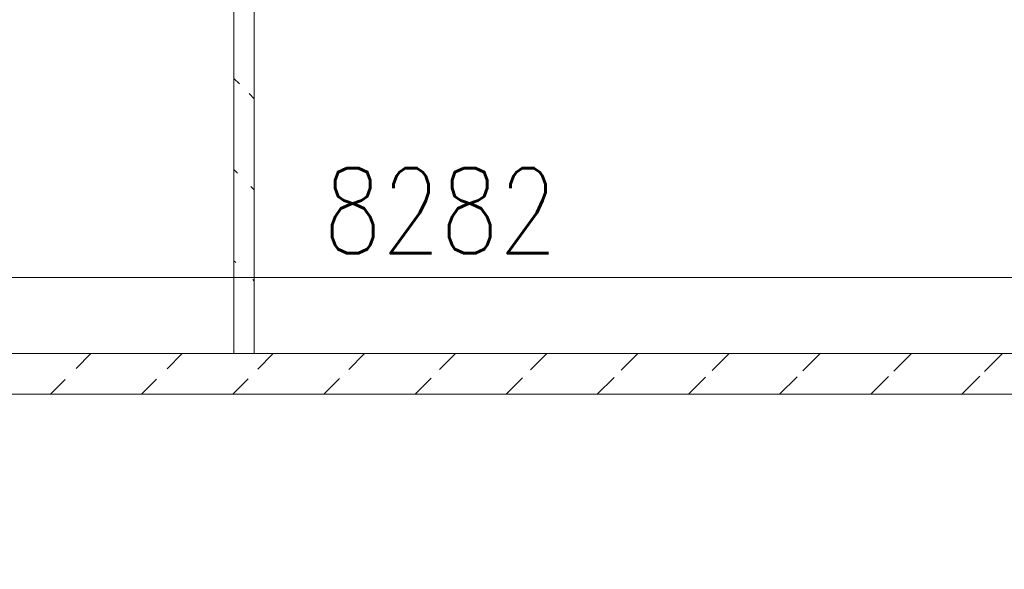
# Model space of a CAD drawing. Header units: millimetres. Extents: x -7955266 to 72030, y -46136 to 9299934.
# Tile 87 of 203: x -5144462 to -5139612, y 6614673 to 6617380. Entities that reach past the tile are written whole.
import ezdxf
from ezdxf.enums import TextEntityAlignment as Align

# ---------------------------------------------------------------- set-up
doc = ezdxf.new("R2010")
doc.units = ezdxf.units.MM
doc.header["$LTSCALE"] = 10
for name, color, linetype, lineweight in [('!XREF', 8, 'Continuous', 5), ('IE_trasy kablowe', 6, 'Continuous', 18), ('XREF_E_PRZ24002_rzut dachu$0$0-DACH-ISTN', 8, 'Continuous', 5), ('XREF_E_PRZ24002_rzut dachu$0$DO-HALA-WYMIAR', 8, 'Continuous', 5)]:
    doc.layers.add(name, color=color, linetype=linetype, lineweight=lineweight)
doc.styles.add('XREF_E_PRZ24002_rzut dachu$0$CP_ATTR', font='ROMANS.SHX')
doc.styles.add('XREF_E_PRZ24002_rzut dachu$0$ROMANS', font='romans.shx', dxfattribs={"width": 0.8})
doc.dimstyles.new('XREF_E_PRZ24002_rzut dachu$0$STANDARD', dxfattribs={"dimscale": 1.4, "dimtxt": 21, "dimasz": 0.5, "dimexe": 0.2, "dimexo": 0.1, "dimgap": 6, "dimtad": 1, "dimdec": 1, "dimrnd": 0.5, "dimzin": 12, "dimdsep": 46, "dimtxsty": 'XREF_E_PRZ24002_rzut dachu$0$ROMANS', "dimblk1": 'XREF_E_PRZ24002_rzut dachu$0$Q', "dimblk2": 'XREF_E_PRZ24002_rzut dachu$0$Q', "dimsah": 1, "dimcen": 0.5, "dimse1": 1, "dimse2": 1, "dimclrd": 8, "dimclre": 8, "dimclrt": 7, "dimadec": 0, "dimazin": 0, "dimtfac": 1, "dimtdec": 1, "dimtix": 1, "dimtmove": 2, "dimatfit": 3, "dimldrblk": 'XREF_E_PRZ24002_rzut dachu$0$Q', "dimfxl": 1, "dimtolj": 1, "dimtzin": 12, "dimarcsym": 0})

# ---------------------------------------------------------------- blocks, each defined once
blk = doc.blocks.new('XREF_E_PRZ24002_rzut dachu$0$Q')
for p, q in [((0, 20), (0, -20)), ((10.61, 10.61), (-10.61, -10.61))]:
    blk.add_line(p, q)
blk = doc.blocks.new('*D287')
at = {"layer": 'XREF_E_PRZ24002_rzut dachu$0$DO-HALA-WYMIAR', "color": 8, "lineweight": -2, "transparency": 16777216}
blk.add_line((-268531.68, 266529.49), (-276811.68, 266529.49), dxfattribs=at)
at = {"layer": 'XREF_E_PRZ24002_rzut dachu$0$DO-HALA-WYMIAR', "color": 8, "linetype": 'ByBlock', "lineweight": -2, "transparency": 16777216, "rotation": 180}
blk.add_blockref('XREF_E_PRZ24002_rzut dachu$0$Q', (-276812.68, 266529.49), dxfattribs=at)
at = {"layer": 'XREF_E_PRZ24002_rzut dachu$0$DO-HALA-WYMIAR', "color": 8, "linetype": 'ByBlock', "lineweight": -2, "transparency": 16777216}
blk.add_blockref('XREF_E_PRZ24002_rzut dachu$0$Q', (-268530.68, 266529.49), dxfattribs=at)
at = {"layer": 'XREF_E_PRZ24002_rzut dachu$0$DO-HALA-WYMIAR', "color": 7, "transparency": 16777216, "insert": (-272549.58, 266562.49), "char_height": 42, "attachment_point": 5, "style": 'XREF_E_PRZ24002_rzut dachu$0$ROMANS'}
blk.add_mtext('\\A1;8282', dxfattribs=at)
blk = doc.blocks.new('XREF_E_PRZ24002_rzut dachu')
at = {"layer": 'XREF_E_PRZ24002_rzut dachu$0$0-DACH-ISTN', "linetype": 'ByBlock', "style": 'XREF_E_PRZ24002_rzut dachu$0$CP_ATTR', "flags": 9}
for tag, p, height, width in [('NAME', (-279398.18, 267206.19), 0.01, 2.430116), ('PRODUCER', (-279398.18, 267206.19), 0.01, 2.430116), ('PRODUCT-TYPE', (-279398.18, 267206.19), 0.01, 2.430116), ('ARTICLE', (-279398.18, 267206.19), 0.01, 2.430116), ('FLOW', (-279398.18, 267206.19), 0.01, 2.430116), ('OTHER', (-279398.18, 267206.19), 0.01, 2.430116), ('NAME', (-279644.05, 267204.19), 0.01, 3.078589), ('PRODUCER', (-279644.05, 267204.19), 0.01, 3.078589), ('PRODUCT-TYPE', (-279644.05, 267204.19), 0.01, 3.078589), ('ARTICLE', (-279644.05, 267204.19), 0.01, 3.078589), ('FLOW', (-279644.05, 267204.19), 0.01, 3.078589), ('OTHER', (-279644.05, 267204.19), 0.01, 3.078589), ('NAME', (-279880.82, 267079.33), 0.01, 0.520644), ('PRODUCER', (-279880.82, 267079.33), 0.01, 0.520644), ('PRODUCT-TYPE', (-279880.82, 267079.33), 0.01, 0.520644), ('ARTICLE', (-279880.82, 267079.33), 0.01, 0.520644), ('FLOW', (-279880.82, 267079.33), 0.01, 0.520644), ('OTHER', (-279880.82, 267079.33), 0.01, 0.520644), ('NAME', (-279828.75, 267079.33), 0.0001, 1), ('PRODUCER', (-279828.75, 267079.33), 0.0001, 1), ('PRODUCT-TYPE', (-279828.75, 267079.33), 0.0001, 1), ('ARTICLE', (-279828.75, 267079.33), 0.0001, 1), ('FLOW', (-279828.75, 267079.33), 0.0001, 1), ('OTHER', (-279828.75, 267079.33), 0.0001, 1), ('NAME', (-279558.18, 266590.11), 0.0001, 1), ('PRODUCER', (-279558.18, 266590.11), 0.0001, 1), ('PRODUCT-TYPE', (-279558.18, 266590.11), 0.0001, 1), ('ARTICLE', (-279558.18, 266590.11), 0.0001, 1), ('FLOW', (-279558.18, 266590.11), 0.0001, 1), ('OTHER', (-279558.18, 266590.11), 0.0001, 1), ('NAME', (-280739.27, 251288.91), 0.0001, 1), ('PRODUCER', (-280739.27, 251288.91), 0.0001, 1), ('PRODUCT-TYPE', (-280739.27, 251288.91), 0.0001, 1), ('ARTICLE', (-280739.27, 251288.91), 0.0001, 1), ('FLOW', (-280739.27, 251288.91), 0.0001, 1), ('OTHER', (-280739.27, 251288.91), 0.0001, 1), ('NAME', (-280605.65, 251288.91), 0.0001, 1), ('PRODUCER', (-280605.65, 251288.91), 0.0001, 1), ('PRODUCT-TYPE', (-280605.65, 251288.91), 0.0001, 1), ('ARTICLE', (-280605.65, 251288.91), 0.0001, 1), ('FLOW', (-280605.65, 251288.91), 0.0001, 1), ('OTHER', (-280605.65, 251288.91), 0.0001, 1), ('NAME', (-279957.38, 251288.91), 0.0001, 1), ('PRODUCER', (-279957.38, 251288.91), 0.0001, 1), ('PRODUCT-TYPE', (-279957.38, 251288.91), 0.0001, 1), ('ARTICLE', (-279957.38, 251288.91), 0.0001, 1), ('FLOW', (-279957.38, 251288.91), 0.0001, 1), ('OTHER', (-279957.38, 251288.91), 0.0001, 1)]:
    blk.add_attdef(tag, p, '', height=height, dxfattribs=dict(at, width=width))
for tag, p, height, rotation, width in [('NAME', (-279015.17, 267206.19), 0.0001, 180, 1), ('PRODUCER', (-279015.17, 267206.19), 0.0001, 180, 1), ('PRODUCT-TYPE', (-279015.17, 267206.19), 0.0001, 180, 1), ('ARTICLE', (-279015.17, 267206.19), 0.0001, 180, 1), ('FLOW', (-279015.17, 267206.19), 0.0001, 180, 1), ('OTHER', (-279015.17, 267206.19), 0.0001, 180, 1), ('PRODUCT-TYPE', (-278926.22, 267206.19), 0.015, 180, 0.592965), ('PRODUCER', (-278926.22, 267206.19), 0.015, 180, 0.592965), ('ARTICLE', (-278926.22, 267206.19), 0.015, 180, 0.592965), ('NAME', (-278926.22, 267206.19), 0.015, 180, 0.592965), ('FLOW', (-278926.22, 267206.19), 0.015, 180, 0.592965), ('OTHER', (-278926.22, 267206.19), 0.015, 180, 0.592965), ('PRODUCT-TYPE', (-279196.19, 267204.19), 0.0001, 180, 1), ('NAME', (-279196.19, 267204.19), 0.0001, 180, 1), ('PRODUCER', (-279196.19, 267204.19), 0.0001, 180, 1), ('ARTICLE', (-279196.19, 267204.19), 0.0001, 180, 1), ('FLOW', (-279196.19, 267204.19), 0.0001, 180, 1), ('OTHER', (-279196.19, 267204.19), 0.0001, 180, 1), ('PRODUCT-TYPE', (-279109.07, 267204.19), 0.015, 180, 0.580797), ('PRODUCER', (-279109.07, 267204.19), 0.015, 180, 0.580797), ('ARTICLE', (-279109.07, 267204.19), 0.015, 180, 0.580797), ('NAME', (-279109.07, 267204.19), 0.015, 180, 0.580797), ('FLOW', (-279109.07, 267204.19), 0.015, 180, 0.580797), ('OTHER', (-279109.07, 267204.19), 0.015, 180, 0.580797), ('NAME', (-281343.26, 251313.16), 0.0001, 180, 1), ('PRODUCER', (-281343.26, 251313.16), 0.0001, 180, 1), ('PRODUCT-TYPE', (-281343.26, 251313.16), 0.0001, 180, 1), ('ARTICLE', (-281343.26, 251313.16), 0.0001, 180, 1), ('FLOW', (-281343.26, 251313.16), 0.0001, 180, 1), ('OTHER', (-281343.26, 251313.16), 0.0001, 180, 1), ('NAME', (-281440.06, 251297.51), 0.0001, 135, 1), ('PRODUCER', (-281440.06, 251297.51), 0.0001, 135, 1), ('PRODUCT-TYPE', (-281440.06, 251297.51), 0.0001, 135, 1), ('ARTICLE', (-281440.06, 251297.51), 0.0001, 135, 1), ('FLOW', (-281440.06, 251297.51), 0.0001, 135, 1), ('OTHER', (-281440.06, 251297.51), 0.0001, 135, 1), ('NAME', (-281127.88, 251288.91), 0.0001, 180, 1), ('PRODUCER', (-281127.88, 251288.91), 0.0001, 180, 1), ('PRODUCT-TYPE', (-281127.88, 251288.91), 0.0001, 180, 1), ('ARTICLE', (-281127.88, 251288.91), 0.0001, 180, 1), ('FLOW', (-281127.88, 251288.91), 0.0001, 180, 1), ('OTHER', (-281127.88, 251288.91), 0.0001, 180, 1), ('NAME', (-281411.29, 251268.73), 0.0001, 315, 1), ('PRODUCER', (-281411.29, 251268.73), 0.0001, 315, 1), ('PRODUCT-TYPE', (-281411.29, 251268.73), 0.0001, 315, 1), ('ARTICLE', (-281411.29, 251268.73), 0.0001, 315, 1), ('FLOW', (-281411.29, 251268.73), 0.0001, 315, 1), ('OTHER', (-281411.29, 251268.73), 0.0001, 315, 1)]:
    blk.add_attdef(tag, p, '', height=height, rotation=rotation, dxfattribs=dict(at, width=width))
at = {"layer": 'XREF_E_PRZ24002_rzut dachu$0$0-DACH-ISTN', "linetype": 'ByBlock', "style": 'XREF_E_PRZ24002_rzut dachu$0$CP_ATTR', "text_generation_flag": 4, "width": 1, "flags": 9}
for tag, p, rotation in [('NAME', (-279463.18, 267141.19), 90), ('PRODUCER', (-279463.18, 267141.19), 90), ('PRODUCT-TYPE', (-279463.18, 267141.19), 90), ('ARTICLE', (-279463.18, 267141.19), 90), ('FLOW', (-279463.18, 267141.19), 90), ('OTHER', (-279463.18, 267141.19), 90), ('NAME', (-281127.88, 251288.91), 180), ('PRODUCER', (-281127.88, 251288.91), 180), ('PRODUCT-TYPE', (-281127.88, 251288.91), 180), ('ARTICLE', (-281127.88, 251288.91), 180), ('FLOW', (-281127.88, 251288.91), 180), ('OTHER', (-281127.88, 251288.91), 180)]:
    blk.add_attdef(tag, p, '', height=0.0001, rotation=rotation, dxfattribs=at)
at = {"layer": 'XREF_E_PRZ24002_rzut dachu$0$0-DACH-ISTN', "linetype": 'ByBlock', "style": 'XREF_E_PRZ24002_rzut dachu$0$CP_ATTR', "flags": 9}
for tag, p, height, rotation in [('PRODUCT-TYPE', (-279586.68, 266526.19), 0.0025, 180), ('PRODUCER', (-279586.68, 266526.19), 0.0025, 180), ('ARTICLE', (-279586.68, 266526.19), 0.0025, 180), ('NAME', (-279586.68, 266526.19), 0.0025, 180), ('FLOW', (-279586.68, 266526.19), 0.0025, 180), ('OTHER', (-279586.68, 266526.19), 0.0025, 180), ('NAME', (-281440.06, 251297.51), 0.0001, 315), ('PRODUCER', (-281440.06, 251297.51), 0.0001, 315), ('PRODUCT-TYPE', (-281440.06, 251297.51), 0.0001, 315), ('ARTICLE', (-281440.06, 251297.51), 0.0001, 315), ('FLOW', (-281440.06, 251297.51), 0.0001, 315), ('OTHER', (-281440.06, 251297.51), 0.0001, 315), ('NAME', (-281117.1, 251288.91), 0.0001, 180), ('PRODUCER', (-281117.1, 251288.91), 0.0001, 180), ('PRODUCT-TYPE', (-281117.1, 251288.91), 0.0001, 180), ('ARTICLE', (-281117.1, 251288.91), 0.0001, 180), ('FLOW', (-281117.1, 251288.91), 0.0001, 180), ('OTHER', (-281117.1, 251288.91), 0.0001, 180), ('NAME', (-280739.27, 251288.91), 0.0001, 180), ('PRODUCER', (-280739.27, 251288.91), 0.0001, 180), ('PRODUCT-TYPE', (-280739.27, 251288.91), 0.0001, 180), ('ARTICLE', (-280739.27, 251288.91), 0.0001, 180), ('FLOW', (-280739.27, 251288.91), 0.0001, 180), ('OTHER', (-280739.27, 251288.91), 0.0001, 180), ('NAME', (-279957.38, 251288.91), 0.0001, 180), ('PRODUCER', (-279957.38, 251288.91), 0.0001, 180), ('PRODUCT-TYPE', (-279957.38, 251288.91), 0.0001, 180), ('ARTICLE', (-279957.38, 251288.91), 0.0001, 180), ('FLOW', (-279957.38, 251288.91), 0.0001, 180), ('OTHER', (-279957.38, 251288.91), 0.0001, 180)]:
    blk.add_attdef(tag, p, '', height=height, rotation=rotation, dxfattribs=at)
at = {"layer": 'XREF_E_PRZ24002_rzut dachu$0$0-DACH-ISTN', "linetype": 'ByBlock', "style": 'XREF_E_PRZ24002_rzut dachu$0$CP_ATTR'}
for tag, p, height, flags in [('GROUP', (-281520.03, 251451.25), 0.00005, 1), ('NUMBER', (-281520.03, 251451.25), 0.00005, 1), ('PRODUCER', (-281520.03, 251451.25), 0.00005, 1), ('ARTICLE', (-281520.03, 251451.25), 0.00005, 1), ('PRODUCT-TYPE', (-281520.03, 251451.25), 0.00005, 1), ('ORDER-NO', (-281520.03, 251451.25), 0.00005, 1), ('CHARACTER', (-281520.03, 251451.25), 0.00005, 1), ('DN', (-281520.03, 251451.25), 0.00005, 1), ('NAME', (-281520.03, 251451.25), 0.00005, 1), ('TEMPERATURE', (-281520.03, 251451.25), 0.00005, 1), ('FLOW', (-281520.03, 251451.25), 0.00005, 1), ('POWER', (-281520.03, 251451.25), 0.00005, 1), ('VOLTAGE', (-281520.03, 251451.25), 0.00005, 1), ('WEIGHT', (-281520.03, 251451.25), 0.00005, 1), ('PN', (-281520.03, 251451.25), 0.00005, 1), ('H', (-281520.03, 251451.25), 0.00005, 1), ('VAL', (-281520.03, 251451.25), 0.00005, 1), ('NAME', (-281343.26, 251313.16), 0.0001, 9), ('PRODUCER', (-281343.26, 251313.16), 0.0001, 9), ('PRODUCT-TYPE', (-281343.26, 251313.16), 0.0001, 9), ('ARTICLE', (-281343.26, 251313.16), 0.0001, 9), ('FLOW', (-281343.26, 251313.16), 0.0001, 9), ('OTHER', (-281343.26, 251313.16), 0.0001, 9), ('NAME', (-281127.88, 251288.91), 0.0001, 9), ('PRODUCER', (-281127.88, 251288.91), 0.0001, 9), ('PRODUCT-TYPE', (-281127.88, 251288.91), 0.0001, 9), ('ARTICLE', (-281127.88, 251288.91), 0.0001, 9), ('FLOW', (-281127.88, 251288.91), 0.0001, 9), ('OTHER', (-281127.88, 251288.91), 0.0001, 9), ('NAME', (-280750.05, 251288.91), 0.0001, 9), ('PRODUCER', (-280750.05, 251288.91), 0.0001, 9), ('PRODUCT-TYPE', (-280750.05, 251288.91), 0.0001, 9), ('ARTICLE', (-280750.05, 251288.91), 0.0001, 9), ('FLOW', (-280750.05, 251288.91), 0.0001, 9), ('OTHER', (-280750.05, 251288.91), 0.0001, 9), ('NAME', (-280647.27, 251288.91), 0.0001, 9), ('PRODUCER', (-280647.27, 251288.91), 0.0001, 9), ('PRODUCT-TYPE', (-280647.27, 251288.91), 0.0001, 9), ('ARTICLE', (-280647.27, 251288.91), 0.0001, 9), ('FLOW', (-280647.27, 251288.91), 0.0001, 9), ('OTHER', (-280647.27, 251288.91), 0.0001, 9), ('NAME', (-281393.61, 251261.41), 0.0001, 9), ('PRODUCER', (-281393.61, 251261.41), 0.0001, 9), ('PRODUCT-TYPE', (-281393.61, 251261.41), 0.0001, 9), ('ARTICLE', (-281393.61, 251261.41), 0.0001, 9), ('FLOW', (-281393.61, 251261.41), 0.0001, 9), ('OTHER', (-281393.61, 251261.41), 0.0001, 9), ('GROUP', (-281345.5, 250753.98), 0.00005, 1), ('NUMBER', (-281345.5, 250753.98), 0.00005, 1), ('PRODUCER', (-281345.5, 250753.98), 0.00005, 1), ('ARTICLE', (-281345.5, 250753.98), 0.00005, 1), ('PRODUCT-TYPE', (-281345.5, 250753.98), 0.00005, 1), ('ORDER-NO', (-281345.5, 250753.98), 0.00005, 1), ('CHARACTER', (-281345.5, 250753.98), 0.00005, 1), ('DN', (-281345.5, 250753.98), 0.00005, 1), ('NAME', (-281345.5, 250753.98), 0.00005, 1), ('TEMPERATURE', (-281345.5, 250753.98), 0.00005, 1), ('FLOW', (-281345.5, 250753.98), 0.00005, 1), ('POWER', (-281345.5, 250753.98), 0.00005, 1), ('VOLTAGE', (-281345.5, 250753.98), 0.00005, 1), ('WEIGHT', (-281345.5, 250753.98), 0.00005, 1), ('PN', (-281345.5, 250753.98), 0.00005, 1), ('H', (-281345.5, 250753.98), 0.00005, 1), ('VAL', (-281345.5, 250753.98), 0.00005, 1)]:
    blk.add_attdef(tag, p, '', height=height, dxfattribs=dict(at, flags=flags))
at = {"layer": 'XREF_E_PRZ24002_rzut dachu$0$0-DACH-ISTN', "linetype": 'ByBlock', "style": 'XREF_E_PRZ24002_rzut dachu$0$CP_ATTR', "text_generation_flag": 4, "width": 1, "flags": 9}
for tag in ['NAME', 'PRODUCER', 'PRODUCT-TYPE', 'ARTICLE', 'FLOW', 'OTHER']:
    blk.add_attdef(tag, (-280739.27, 251288.91), '', height=0.0001, dxfattribs=at)
at = {"layer": 'XREF_E_PRZ24002_rzut dachu$0$0-DACH-ISTN', "linetype": 'ByBlock', "style": 'XREF_E_PRZ24002_rzut dachu$0$CP_ATTR', "flags": 9}
for tag, p in [('GROUP', (-280584.33, 251288.18)), ('ARTICLE', (-280584.33, 251288.17)), ('PRODUCT-TYPE', (-280584.33, 251288.17)), ('ORDER-NO', (-280584.33, 251288.16)), ('PRODUCER', (-280584.33, 251288.16)), ('NAME', (-280584.32, 251288.18)), ('NUMBER', (-280584.33, 251288.18)), ('TEMPERATURE', (-280584.31, 251288.18)), ('FLOW', (-280584.31, 251288.18)), ('CHARACTER', (-280584.31, 251288.17)), ('POWER', (-280584.31, 251288.16)), ('VOLTAGE', (-280584.31, 251288.16)), ('PN', (-280584.3, 251288.18)), ('OTHER', (-280584.3, 251288.18)), ('DN', (-280584.3, 251288.17))]:
    blk.add_attdef(tag, text='', height=0.002, dxfattribs=at).set_placement(p, align=Align.MIDDLE_LEFT)
at = {"layer": 'XREF_E_PRZ24002_rzut dachu$0$0-DACH-ISTN', "linetype": 'ByBlock', "style": 'XREF_E_PRZ24002_rzut dachu$0$CP_ATTR', "width": 1, "flags": 9}
for tag, height, p in [('GROUP', 0.00158, (-279928.78, 251288.33)), ('ARTICLE', 0.00158, (-279928.78, 251288.33)), ('PRODUCT-TYPE', 0.00158, (-279928.78, 251288.33)), ('ORDER-NO', 0.00157, (-279928.78, 251288.32)), ('PRODUCER', 0.00158, (-279928.78, 251288.32)), ('NAME', 0.00158, (-279928.77, 251288.34)), ('NUMBER', 0.00158, (-279928.78, 251288.34)), ('TEMPERATURE', 0.00158, (-279928.77, 251288.34)), ('OTHER', 0.00158, (-279928.76, 251288.34)), ('CHARACTER', 0.00158, (-279928.76, 251288.33)), ('FLOW', 0.00158, (-279928.76, 251288.33)), ('POWER', 0.00158, (-279928.76, 251288.32)), ('VOLTAGE', 0.00158, (-279928.76, 251288.32)), ('DN', 0.00158, (-279928.75, 251288.33)), ('PN', 0.00158, (-279928.75, 251288.33))]:
    blk.add_attdef(tag, text='', height=height, dxfattribs=at).set_placement(p, align=Align.MIDDLE_LEFT)
at = {"layer": 'XREF_E_PRZ24002_rzut dachu$0$DO-HALA-WYMIAR'}
dim = blk.add_linear_dim(base=(-276812.68, 266529.49), p1=(-268530.68, 266454.62, 0), p2=(-276812.68, 266454.62, 0), dimstyle='XREF_E_PRZ24002_rzut dachu$0$STANDARD', override={"dimscale": 2}, dxfattribs=at)
dim.commit()
dim.dimension.update_dxf_attribs({"geometry": '*D287', "text_midpoint": (-272549.58, 266562.49), "dimtype": 160})

msp = doc.modelspace()

# ---------------------------------------------------------------- hatches: boundary and pattern name
at = {"layer": 'IE_trasy kablowe'}
h = msp.add_hatch(dxfattribs=at)
h.set_pattern_fill('ANSI31', color=256, scale=100, angle=90, style=0)
h.set_pattern_definition([(135, (-5148220.12, 6600351.06), (-224.5064, -224.5064), [])])
edge = h.paths.add_edge_path()
edge.add_line((-5143306.1, 6615735.2), (-5143306.1, 6620678.6))
edge.add_line((-5143406.1, 6615735.2), (-5143406.1, 6620678.6))
h = msp.add_hatch(dxfattribs=at)
h.set_pattern_fill('ANSI31', color=256, scale=100, style=0)
h.set_pattern_definition([(45, (-5196221.15, 6620649.22), (-224.5064, 224.5064), [])])
edge = h.paths.add_edge_path()
edge.add_line((-5164589.4, 6615735.2), (-5108570.7, 6615735.2))
edge.add_line((-5164589.4, 6615535.2), (-5108570.7, 6615535.2))

# ---------------------------------------------------------------- linework, layer by layer
for p, q in [((-5143406.1, 6615735.2), (-5143406.1, 6620678.6)), ((-5143306.1, 6615735.2), (-5143306.1, 6620678.6)), ((-5164589.4, 6615735.2), (-5108570.7, 6615735.2)), ((-5164589.4, 6615535.2), (-5108570.7, 6615535.2))]:
    msp.add_line(p, q, dxfattribs=at)

# ---------------------------------------------------------------- block references
at = {"layer": '!XREF', "xscale": 10, "yscale": 10, "zscale": 10}
msp.add_blockref('XREF_E_PRZ24002_rzut dachu', (-2416894, 3950814.3, 0), dxfattribs=at)

doc.saveas('drawing.dxf')
